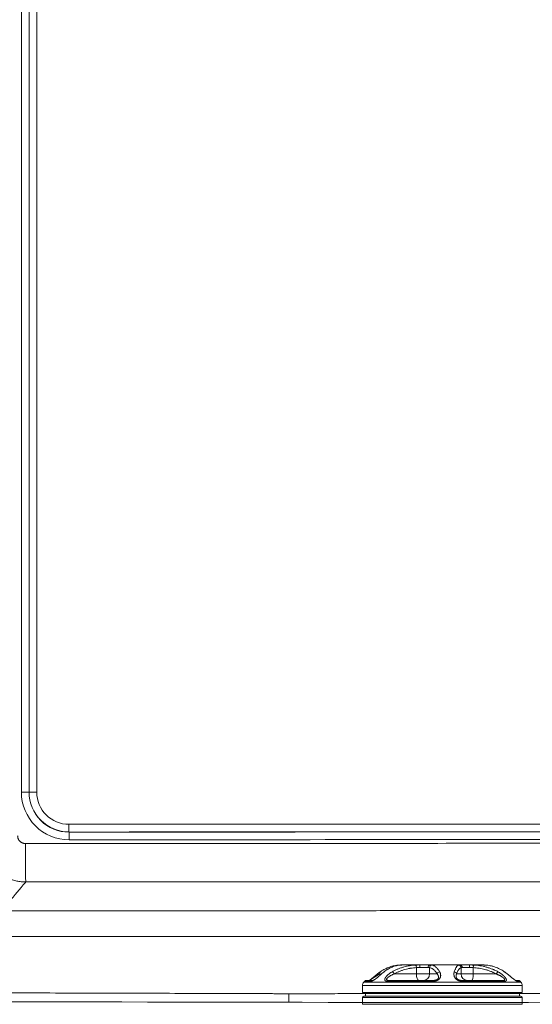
# Model space of a CAD drawing. Header units: millimetres. Extents: x 0 to 594, y 0 to 420.
# Tile 189 of 256: x 293 to 303, y 281 to 300. Entities that reach past the tile are written whole.
import ezdxf

# ---------------------------------------------------------------- set-up
doc = ezdxf.new("R2010")
doc.units = ezdxf.units.MM
doc.layers.add('1', color=7, linetype='Continuous', true_color=0xffffff)

msp = doc.modelspace()

# ---------------------------------------------------------------- linework, layer by layer
at = {"layer": '1', "color": 155, "linetype": 'Continuous', "lineweight": 13}
for p, q in [((292.866, 285.103), (292.866, 344.546)), ((293.014, 344.546), (293.014, 285.103)), ((293.016, 285.103), (293.016, 308.217)), ((293.164, 307.965), (293.164, 285.103)), ((292.866, 285.103), (293.014, 285.103)), ((293.016, 285.103), (293.014, 285.103)), ((293.016, 285.103), (293.164, 285.103)), ((293.791, 284.327), (293.792, 284.325)), ((300.558, 281.563), (300.558, 281.687)), ((300.781, 281.688), (300.624, 281.688)), ((300.813, 281.563), (300.813, 281.687)), ((301.425, 281.563), (301.425, 281.687)), ((301.593, 281.688), (301.448, 281.688)), ((301.66, 281.563), (301.66, 281.687)), ((300.124, 281.563), (300.558, 281.563)), ((300.558, 281.563), (300.813, 281.563)), ((300.813, 281.563), (300.961, 281.563)), ((301.339, 281.563), (301.425, 281.563)), ((301.425, 281.563), (301.66, 281.563)), ((301.66, 281.563), (302.11, 281.563)), ((299.508, 281.338), (302.615, 281.338)), ((299.533, 281.405), (302.59, 281.405)), ((299.676, 281.423), (299.549, 281.423)), ((300.892, 281.423), (299.983, 281.423)), ((302.278, 281.423), (301.44, 281.423)), ((302.519, 281.423), (302.574, 281.423)), ((301.931, 281.205), (299.508, 281.205)), ((299.51, 281.105), (301.93, 281.105)), ((301.93, 281.105), (302.613, 281.105)), ((302.615, 281.205), (301.931, 281.205)), ((299.51, 280.972), (302.613, 280.972))]:
    msp.add_line(p, q, dxfattribs=at)
at = {"layer": '1', "color": 155, "linetype": 'Continuous', "lineweight": 18}
for p, q in [((300.281, 281.738), (300.296, 281.738)), ((300.296, 281.738), (300.624, 281.738)), ((300.624, 281.738), (300.82, 281.738)), ((300.82, 281.738), (301.405, 281.738)), ((301.405, 281.738), (301.586, 281.738)), ((301.586, 281.738), (301.843, 281.738)), ((299.508, 281.338), (299.508, 281.205)), ((299.586, 281.438), (299.709, 281.438)), ((300.009, 281.438), (300.896, 281.438)), ((301.431, 281.438), (302.249, 281.438)), ((302.537, 281.438), (302.496, 281.438)), ((302.615, 281.205), (302.615, 281.338)), ((299.51, 281.105), (299.51, 280.972)), ((299.533, 281.18), (301.917, 281.18)), ((301.916, 281.13), (299.535, 281.13)), ((299.562, 281.18), (299.562, 281.13)), ((302.588, 281.13), (301.916, 281.13)), ((301.917, 281.18), (302.59, 281.18)), ((302.562, 281.13), (302.562, 281.18)), ((302.613, 280.972), (302.613, 281.105))]:
    msp.add_line(p, q, dxfattribs=at)
for centre, radius, start, end in [((299.608, 281.338), 0.1, 138.1897, 180), ((300.279, 280.738), 1, 136.8264, 138.1897), ((299.586, 281.388), 0.05, 90, 136.8264), ((302.537, 281.388), 0.05, 43.1736, 90), ((301.844, 280.738), 1, 41.8103, 43.1736), ((302.515, 281.338), 0.1, 0, 41.8103), ((299.533, 281.205), 0.025, 180, 270), ((299.535, 281.105), 0.025, 90, 180), ((302.588, 281.105), 0.025, 0, 90), ((302.59, 281.205), 0.025, 270, 0)]:
    msp.add_arc(centre, radius, start, end, dxfattribs=at)
at = {"layer": '1', "color": 155, "linetype": 'Continuous', "lineweight": 13}
for centre, major_axis, ratio, start_param, end_param in [((293.793, 285.103), (0, -0.927), 0.999943, 4.712389, 6.283586), ((293.79, 285.103), (0, 0.626), 0.999943, 1.570796, 3.141993), ((293.791, 284.477), (0, 0.15), 0.010673, 1.570792, 3.089228), ((293.792, 284.176), (0, -0.15), 0.010673, 1.570792, 3.089228), ((292.951, 284.103), (0, -0.75), 0.010673, 4.712385, 6.230812), ((300.541, 281.687), (-0.0028, 0.0499), 0.328889, 4.693899, 6.230736), ((300.624, 281.688), (0, 0.05), 0.000002, 4.712389, 6.283185), ((300.82, 281.688), (0, 0.05), 0.787311, 0, 1.570796), ((300.86, 281.687), (0.0081, 0.0493), 0.945118, 0.188137, 1.724975), ((301.376, 281.687), (-0.0137, 0.0481), 0.981002, 4.440595, 5.977432), ((301.405, 281.688), (0, 0.05), 0.866026, 4.712389, 6.283185), ((301.586, 281.688), (0, 0.05), 0.140298, 4.712389, 6.283185), ((301.67, 281.687), (0.0027, 0.0499), 0.193351, 0.044421, 1.581259), ((300.108, 281.563), (0.0245, -0.0436), 0.290754, 1.408388, 2.79842), ((300.599, 281.563), (0, -0.125), 0.329353, 4.712389, 6.283185), ((300.695, 281.563), (0, -0.125), 0.946448, 0, 1.570796), ((301.008, 281.563), (-0.0427, -0.0259), 0.835529, 4.265062, 5.655095), ((301.29, 281.563), (0.0472, -0.0166), 0.867253, 0.384777, 1.774809), ((301.548, 281.563), (0, -0.125), 0.982384, 4.712389, 6.283185), ((301.636, 281.563), (0, -0.125), 0.193624, 0, 1.570796), ((302.12, 281.563), (-0.0238, -0.044), 0.170932, 3.414799, 4.804832), ((299.709, 281.388), (0, 0.05), 0.916512, 0, 0.817276), ((300.009, 281.388), (0, 0.05), 0.713415, 0, 0.817276), ((300.896, 281.388), (0, 0.05), 0.111839, 0, 0.817276), ((301.431, 281.388), (0, 0.05), 0.250152, 5.46591, 6.283185), ((302.249, 281.388), (0, 0.05), 0.804673, 5.46591, 6.283185), ((302.484, 281.388), (0, 0.05), 0.963568, 5.46591, 6.157899), ((298.071, 281.184), (-0.001, -0.5), 0.002878, 1.214775, 1.560231)]:
    msp.add_ellipse(centre, major_axis=major_axis, ratio=ratio, start_param=start_param, end_param=end_param, dxfattribs=at)
at = {"layer": '1', "color": 155, "linetype": 'Continuous', "lineweight": 18}
for centre, major_axis, ratio, start_param, end_param in [((293.792, 285.103), (0, 0.778), 0.999943, 1.570796, 3.141993), ((293.791, 285.103), (0, -0.775), 0.999943, 4.712389, 6.283586), ((299.88, 281.563), (0.0287, -0.0409), 0.576499, 2.937507, 4.327539), ((299.95, 281.563), (0.0314, -0.0389), 0.664597, 2.829352, 3.42661), ((302.243, 281.563), (0.0287, 0.0409), 0.576499, 6.126232, 6.487271)]:
    msp.add_ellipse(centre, major_axis=major_axis, ratio=ratio, start_param=start_param, end_param=end_param, dxfattribs=at)
at = {"layer": '1', "color": 155, "linetype": 'Continuous', "lineweight": 13}
for points in [[(293.79, 284.477), (300.05, 284.48), (306.311, 284.485), (312.571, 284.494)], [(312.573, 284.344), (306.312, 284.335), (300.052, 284.33), (293.791, 284.327)], [(293.792, 284.325), (300.052, 284.328), (306.313, 284.333), (312.573, 284.342)], [(312.575, 284.192), (306.314, 284.183), (300.054, 284.178), (293.793, 284.176)]]:
    msp.add_open_spline(points, degree=3, dxfattribs=at)
for points, knots in [([(292.951, 283.354), (292.921, 283.354), (292.892, 283.355), (292.833, 283.361), (292.805, 283.365), (292.747, 283.377), (292.719, 283.384), (292.684, 283.395), (292.673, 283.398), (292.662, 283.402), (292.655, 283.404), (292.652, 283.405), (292.635, 283.412), (292.621, 283.417), (292.58, 283.434), (292.554, 283.446), (292.502, 283.474), (292.477, 283.489), (292.44, 283.513), (292.428, 283.522), (292.41, 283.535), (292.405, 283.54), (292.393, 283.549), (292.387, 283.553), (292.359, 283.577), (292.337, 283.597), (292.295, 283.638), (292.276, 283.66), (292.238, 283.705), (292.221, 283.728), (292.2, 283.759), (292.196, 283.765), (292.19, 283.775), (292.188, 283.778), (292.184, 283.784), (292.175, 283.8), (292.166, 283.816), (292.145, 283.855), (292.12, 283.908), (292.1, 283.963), (292.087, 284.005), (292.083, 284.019), (292.078, 284.04), (292.076, 284.048), (292.073, 284.062), (292.071, 284.069), (292.064, 284.105), (292.059, 284.135), (292.053, 284.193), (292.052, 284.223), (292.052, 284.252)], [0, 0, 0, 0, 0.0625, 0.0625, 0.125, 0.125, 0.1875, 0.1875, 0.203125, 0.210937, 0.210937, 0.21875, 0.21875, 0.25, 0.25, 0.3125, 0.3125, 0.375, 0.375, 0.40625, 0.40625, 0.421875, 0.421875, 0.4375, 0.4375, 0.5, 0.5, 0.5625, 0.5625, 0.625, 0.625, 0.640625, 0.640625, 0.648437, 0.648437, 0.65625, 0.6875, 0.6875, 0.75, 0.8125, 0.8125, 0.84375, 0.84375, 0.859375, 0.859375, 0.875, 0.875, 0.9375, 0.9375, 1, 1, 1, 1]), ([(292.793, 284.252), (292.793, 284.247), (292.794, 284.238), (292.795, 284.228), (292.797, 284.221), (292.797, 284.218), (292.798, 284.213), (292.799, 284.211), (292.801, 284.204), (292.804, 284.195), (292.809, 284.186), (292.812, 284.179), (292.813, 284.177), (292.815, 284.174), (292.816, 284.173), (292.817, 284.171), (292.82, 284.166), (292.827, 284.157), (292.837, 284.146), (292.844, 284.14), (292.849, 284.136), (292.85, 284.135), (292.852, 284.133), (292.855, 284.131), (292.858, 284.129), (292.864, 284.125), (292.872, 284.12), (292.881, 284.116), (292.888, 284.113), (292.89, 284.112), (292.894, 284.111), (292.895, 284.11), (292.897, 284.11), (292.903, 284.108), (292.914, 284.105), (292.923, 284.104), (292.933, 284.103), (292.938, 284.103), (292.943, 284.103)], [0, 0, 0, 0, 0.0625, 0.125, 0.125, 0.15625, 0.15625, 0.1875, 0.1875, 0.25, 0.3125, 0.3125, 0.34375, 0.34375, 0.359375, 0.359375, 0.375, 0.4375, 0.5, 0.5625, 0.5625, 0.578125, 0.578125, 0.59375, 0.625, 0.625, 0.6875, 0.75, 0.75, 0.78125, 0.78125, 0.796875, 0.796875, 0.8125, 0.875, 0.9375, 0.9375, 1, 1, 1, 1]), ([(292.943, 284.103), (294.656, 284.103), (296.369, 284.104), (299.795, 284.106), (301.508, 284.107), (304.934, 284.11), (306.647, 284.112), (310.073, 284.116), (311.786, 284.118), (313.499, 284.121)], [0, 0, 0, 0, 0.25, 0.25, 0.5, 0.5, 0.75, 0.75, 1, 1, 1, 1]), ([(292.951, 283.354), (292.935, 283.335), (292.919, 283.316), (292.796, 283.171), (292.69, 283.046), (292.548, 282.878), (292.512, 282.836), (292.477, 282.794)], [0, 0, 0, 0, 0.101613, 0.101613, 0.774544, 0.774544, 1, 1, 1, 1]), ([(313.508, 283.372), (311.794, 283.369), (310.081, 283.367), (306.655, 283.363), (304.942, 283.361), (301.516, 283.358), (299.803, 283.357), (296.377, 283.355), (294.664, 283.354), (292.951, 283.354)], [0, 0, 0, 0, 0.25, 0.25, 0.5, 0.5, 0.75, 0.75, 1, 1, 1, 1]), ([(292.477, 282.794), (293.361, 282.794), (294.245, 282.794), (295.571, 282.795), (296.013, 282.795), (296.676, 282.795), (296.897, 282.795), (297.339, 282.795), (297.56, 282.795), (297.891, 282.795), (298.002, 282.795), (298.223, 282.795), (298.333, 282.795), (298.665, 282.795), (298.886, 282.795), (299.328, 282.795), (299.549, 282.795), (299.991, 282.796), (300.211, 282.796), (301.316, 282.796), (302.2, 282.796), (303.968, 282.796), (304.852, 282.797), (306.62, 282.797), (307.504, 282.798), (309.272, 282.799), (310.156, 282.799), (311.482, 282.8), (311.924, 282.8), (312.808, 282.801), (313.25, 282.801), (313.692, 282.802)], [0, 0, 0, 0, 0.125, 0.125, 0.1875, 0.1875, 0.21875, 0.21875, 0.25, 0.25, 0.265625, 0.265625, 0.28125, 0.28125, 0.3125, 0.3125, 0.34375, 0.34375, 0.375, 0.375, 0.5, 0.5, 0.625, 0.625, 0.75, 0.75, 0.875, 0.875, 0.9375, 0.9375, 1, 1, 1, 1]), ([(313.692, 282.302), (313.25, 282.302), (312.808, 282.302), (311.924, 282.301), (311.482, 282.301), (310.157, 282.3), (309.273, 282.3), (307.505, 282.299), (306.621, 282.298), (304.854, 282.297), (303.97, 282.296), (302.202, 282.295), (301.318, 282.294), (300.214, 282.293), (299.993, 282.293), (299.551, 282.293), (299.33, 282.292), (298.888, 282.292), (298.667, 282.292), (298.335, 282.291), (298.225, 282.291), (298.004, 282.291), (297.894, 282.291), (297.562, 282.292), (297.341, 282.292), (296.899, 282.292), (296.678, 282.292), (296.015, 282.293), (295.574, 282.293), (294.69, 282.294), (294.248, 282.294), (293.364, 282.295), (292.922, 282.295), (292.48, 282.295)], [0, 0, 0, 0, 0.0625, 0.0625, 0.125, 0.125, 0.25, 0.25, 0.375, 0.375, 0.5, 0.5, 0.625, 0.625, 0.65625, 0.65625, 0.6875, 0.6875, 0.71875, 0.71875, 0.734375, 0.734375, 0.75, 0.75, 0.78125, 0.78125, 0.8125, 0.8125, 0.875, 0.875, 0.9375, 0.9375, 1, 1, 1, 1]), ([(300.558, 281.687), (300.539, 281.685), (300.52, 281.684), (300.482, 281.68), (300.459, 281.677), (300.435, 281.673), (300.428, 281.672), (300.426, 281.671), (300.421, 281.67), (300.41, 281.668), (300.38, 281.662), (300.352, 281.655), (300.316, 281.645), (300.298, 281.639), (300.262, 281.627), (300.245, 281.62), (300.21, 281.606), (300.192, 281.598), (300.158, 281.582), (300.141, 281.573), (300.124, 281.563)], [0, 0, 0, 0, 0.125, 0.125, 0.25, 0.28125, 0.28125, 0.296875, 0.296875, 0.3125, 0.375, 0.5, 0.5, 0.625, 0.625, 0.75, 0.75, 0.875, 0.875, 1, 1, 1, 1]), ([(300.961, 281.563), (300.955, 281.573), (300.95, 281.582), (300.942, 281.592), (300.941, 281.594), (300.938, 281.597), (300.938, 281.598), (300.936, 281.6), (300.933, 281.605), (300.929, 281.61), (300.92, 281.621), (300.914, 281.628), (300.901, 281.64), (300.895, 281.645), (300.883, 281.655), (300.877, 281.66), (300.864, 281.668), (300.858, 281.671), (300.845, 281.677), (300.839, 281.68), (300.826, 281.684), (300.819, 281.685), (300.813, 281.687)], [0, 0, 0, 0, 0.125, 0.125, 0.15625, 0.15625, 0.171875, 0.171875, 0.1875, 0.25, 0.25, 0.375, 0.375, 0.5, 0.5, 0.625, 0.625, 0.75, 0.75, 0.875, 0.875, 1, 1, 1, 1]), ([(301.425, 281.687), (301.421, 281.685), (301.417, 281.684), (301.41, 281.68), (301.405, 281.677), (301.4, 281.673), (301.399, 281.672), (301.399, 281.671), (301.398, 281.67), (301.395, 281.668), (301.389, 281.662), (301.384, 281.655), (301.377, 281.645), (301.373, 281.639), (301.366, 281.627), (301.363, 281.62), (301.356, 281.606), (301.352, 281.598), (301.346, 281.582), (301.342, 281.573), (301.339, 281.563)], [0, 0, 0, 0, 0.125, 0.125, 0.25, 0.28125, 0.28125, 0.296875, 0.296875, 0.3125, 0.375, 0.5, 0.5, 0.625, 0.625, 0.75, 0.75, 0.875, 0.875, 1, 1, 1, 1]), ([(302.11, 281.563), (302.093, 281.573), (302.075, 281.582), (302.053, 281.592), (302.048, 281.594), (302.041, 281.597), (302.039, 281.598), (302.035, 281.6), (302.023, 281.605), (302.012, 281.61), (301.984, 281.621), (301.966, 281.628), (301.929, 281.64), (301.91, 281.645), (301.872, 281.655), (301.853, 281.66), (301.815, 281.668), (301.796, 281.671), (301.758, 281.677), (301.738, 281.68), (301.699, 281.684), (301.68, 281.685), (301.66, 281.687)], [0, 0, 0, 0, 0.125, 0.125, 0.15625, 0.15625, 0.171875, 0.171875, 0.1875, 0.25, 0.25, 0.375, 0.375, 0.5, 0.5, 0.625, 0.625, 0.75, 0.75, 0.875, 0.875, 1, 1, 1, 1]), ([(291.306, 281.198), (291.87, 281.197), (292.434, 281.195), (293.562, 281.192), (294.126, 281.191), (294.972, 281.188), (295.254, 281.187), (295.817, 281.186), (296.099, 281.185), (296.522, 281.184), (296.734, 281.183), (296.945, 281.182), (297.086, 281.182), (297.157, 281.182), (297.298, 281.181), (297.368, 281.181), (297.509, 281.18), (297.58, 281.18), (297.685, 281.18), (297.72, 281.18), (297.791, 281.179), (297.826, 281.179), (297.897, 281.179), (297.932, 281.179), (298.002, 281.179), (298.038, 281.178), (298.073, 281.178)], [0, 0, 0, 0, 0.25, 0.25, 0.5, 0.5, 0.625, 0.625, 0.75, 0.75, 0.8125, 0.84375, 0.84375, 0.875, 0.875, 0.90625, 0.90625, 0.9375, 0.9375, 0.953125, 0.953125, 0.96875, 0.96875, 0.984375, 0.984375, 1, 1, 1, 1]), ([(298.073, 281.178), (298.113, 281.178), (298.153, 281.178), (298.232, 281.178), (298.272, 281.178), (298.352, 281.179), (298.391, 281.179), (298.471, 281.179), (298.511, 281.179), (298.63, 281.179), (298.71, 281.179), (298.869, 281.179), (298.949, 281.179), (299.108, 281.18), (299.188, 281.18), (299.347, 281.18), (299.434, 281.18), (299.521, 281.18), (299.529, 281.18)], [0, 0, 0, 0, 0.082048, 0.082048, 0.164096, 0.164096, 0.246144, 0.246144, 0.328192, 0.328192, 0.492287, 0.492287, 0.656383, 0.656383, 0.820479, 0.820479, 0.984575, 1, 1, 1, 1]), ([(302.599, 281.181), (303.001, 281.182), (303.404, 281.182), (304.443, 281.182), (305.08, 281.183), (306.669, 281.183), (307.62, 281.184), (308.572, 281.184)], [0, 0, 0, 0, 0.202048, 0.202048, 0.521996, 0.521996, 1, 1, 1, 1])]:
    msp.add_open_spline(points, degree=3, knots=knots, dxfattribs=at)
at = {"layer": '1', "color": 155, "linetype": 'Continuous', "lineweight": 18}
for points, knots in [([(299.856, 281.607), (299.87, 281.617), (299.885, 281.626), (299.914, 281.643), (299.928, 281.652), (299.958, 281.667), (299.973, 281.674), (300.003, 281.687), (300.018, 281.693), (300.049, 281.703), (300.065, 281.708), (300.088, 281.714), (300.098, 281.717), (300.108, 281.719), (300.112, 281.72), (300.114, 281.721), (300.12, 281.722), (300.14, 281.726), (300.164, 281.73), (300.184, 281.733), (300.192, 281.734), (300.196, 281.734), (300.208, 281.735), (300.216, 281.736), (300.224, 281.736)], [0, 0, 0, 0, 0.125, 0.125, 0.25, 0.25, 0.375, 0.375, 0.5, 0.5, 0.625, 0.625, 0.6875, 0.703125, 0.703125, 0.71875, 0.71875, 0.75, 0.875, 0.90625, 0.90625, 0.9375, 0.9375, 1, 1, 1, 1]), ([(300.249, 281.736), (300.235, 281.735), (300.221, 281.734), (300.193, 281.729), (300.179, 281.727), (300.152, 281.72), (300.138, 281.717), (300.111, 281.708), (300.097, 281.704), (300.07, 281.693), (300.057, 281.687), (300.031, 281.674), (300.018, 281.667), (299.998, 281.656), (299.99, 281.651), (299.982, 281.646), (299.979, 281.644), (299.977, 281.642), (299.972, 281.639), (299.956, 281.628), (299.94, 281.617), (299.928, 281.607)], [0, 0, 0, 0, 0.125, 0.125, 0.25, 0.25, 0.375, 0.375, 0.5, 0.5, 0.625, 0.625, 0.75, 0.75, 0.8125, 0.828125, 0.828125, 0.84375, 0.84375, 0.875, 1, 1, 1, 1]), ([(300.089, 281.607), (300.106, 281.617), (300.124, 281.626), (300.16, 281.643), (300.178, 281.652), (300.214, 281.667), (300.232, 281.674), (300.269, 281.687), (300.288, 281.693), (300.326, 281.703), (300.345, 281.708), (300.374, 281.714), (300.386, 281.717), (300.398, 281.719), (300.403, 281.72), (300.405, 281.721), (300.412, 281.722), (300.437, 281.726), (300.466, 281.73), (300.49, 281.733), (300.5, 281.734), (300.505, 281.734), (300.52, 281.735), (300.53, 281.736), (300.539, 281.736)], [0, 0, 0, 0, 0.125, 0.125, 0.25, 0.25, 0.375, 0.375, 0.5, 0.5, 0.625, 0.625, 0.6875, 0.703125, 0.703125, 0.71875, 0.71875, 0.75, 0.875, 0.90625, 0.90625, 0.9375, 0.9375, 1, 1, 1, 1]), ([(300.224, 281.736), (300.23, 281.737), (300.24, 281.737), (300.255, 281.738), (300.264, 281.738), (300.271, 281.738), (300.274, 281.738), (300.277, 281.738), (300.279, 281.738), (300.28, 281.738), (300.281, 281.738)], [0, 0, 0, 0, 0.25, 0.5, 0.75, 0.75, 0.875, 0.9375, 0.9375, 1, 1, 1, 1]), ([(300.296, 281.738), (300.293, 281.738), (300.29, 281.738), (300.286, 281.738), (300.286, 281.738), (300.285, 281.738), (300.284, 281.738), (300.28, 281.738), (300.278, 281.738), (300.272, 281.738), (300.263, 281.737), (300.254, 281.737), (300.249, 281.736)], [0, 0, 0, 0, 0.25, 0.25, 0.28125, 0.28125, 0.3125, 0.375, 0.5, 0.5, 0.75, 1, 1, 1, 1]), ([(300.539, 281.736), (300.546, 281.737), (300.56, 281.737), (300.581, 281.738), (300.595, 281.738), (300.606, 281.738), (300.611, 281.738), (300.616, 281.738), (300.62, 281.738), (300.622, 281.738), (300.624, 281.738)], [0, 0, 0, 0, 0.25, 0.5, 0.75, 0.75, 0.875, 0.9375, 0.9375, 1, 1, 1, 1]), ([(300.624, 281.688), (300.622, 281.688), (300.621, 281.688), (300.618, 281.688), (300.614, 281.688), (300.61, 281.688), (300.601, 281.688), (300.59, 281.688), (300.574, 281.687), (300.563, 281.687), (300.558, 281.687)], [0, 0, 0, 0, 0.0625, 0.0625, 0.125, 0.25, 0.25, 0.5, 0.75, 1, 1, 1, 1]), ([(300.813, 281.687), (300.811, 281.687), (300.807, 281.687), (300.802, 281.688), (300.798, 281.688), (300.796, 281.688), (300.794, 281.688), (300.793, 281.688), (300.792, 281.688), (300.792, 281.688), (300.788, 281.688), (300.785, 281.688), (300.781, 281.688)], [0, 0, 0, 0, 0.25, 0.5, 0.5, 0.625, 0.6875, 0.6875, 0.71875, 0.71875, 0.75, 1, 1, 1, 1]), ([(300.82, 281.738), (300.825, 281.738), (300.829, 281.738), (300.833, 281.738), (300.834, 281.738), (300.834, 281.738), (300.835, 281.738), (300.836, 281.738), (300.839, 281.738), (300.842, 281.738), (300.846, 281.738), (300.852, 281.737), (300.857, 281.737), (300.86, 281.736)], [0, 0, 0, 0, 0.25, 0.25, 0.28125, 0.28125, 0.3125, 0.3125, 0.375, 0.5, 0.5, 0.75, 1, 1, 1, 1]), ([(300.86, 281.736), (300.866, 281.735), (300.872, 281.734), (300.885, 281.729), (300.891, 281.727), (300.904, 281.72), (300.91, 281.717), (300.922, 281.708), (300.929, 281.704), (300.941, 281.693), (300.947, 281.687), (300.96, 281.674), (300.966, 281.667), (300.975, 281.656), (300.978, 281.651), (300.982, 281.646), (300.984, 281.644), (300.985, 281.642), (300.987, 281.639), (300.994, 281.628), (301.002, 281.617), (301.007, 281.607)], [0, 0, 0, 0, 0.125, 0.125, 0.25, 0.25, 0.375, 0.375, 0.5, 0.5, 0.625, 0.625, 0.75, 0.75, 0.8125, 0.828125, 0.828125, 0.84375, 0.84375, 0.875, 1, 1, 1, 1]), ([(301.294, 281.607), (301.298, 281.617), (301.301, 281.626), (301.308, 281.643), (301.311, 281.652), (301.318, 281.667), (301.321, 281.674), (301.328, 281.687), (301.331, 281.693), (301.338, 281.703), (301.342, 281.708), (301.347, 281.714), (301.349, 281.717), (301.351, 281.719), (301.352, 281.72), (301.353, 281.721), (301.354, 281.722), (301.358, 281.726), (301.364, 281.73), (301.368, 281.733), (301.37, 281.734), (301.371, 281.734), (301.373, 281.735), (301.375, 281.736), (301.377, 281.736)], [0, 0, 0, 0, 0.125, 0.125, 0.25, 0.25, 0.375, 0.375, 0.5, 0.5, 0.625, 0.625, 0.6875, 0.703125, 0.703125, 0.71875, 0.71875, 0.75, 0.875, 0.90625, 0.90625, 0.9375, 0.9375, 1, 1, 1, 1]), ([(301.377, 281.736), (301.378, 281.737), (301.381, 281.737), (301.387, 281.738), (301.392, 281.738), (301.397, 281.738), (301.399, 281.738), (301.401, 281.738), (301.403, 281.738), (301.404, 281.738), (301.405, 281.738)], [0, 0, 0, 0, 0.25, 0.5, 0.75, 0.75, 0.875, 0.9375, 0.9375, 1, 1, 1, 1]), ([(301.448, 281.688), (301.447, 281.688), (301.447, 281.688), (301.445, 281.688), (301.443, 281.688), (301.441, 281.688), (301.438, 281.688), (301.433, 281.688), (301.428, 281.687), (301.426, 281.687), (301.425, 281.687)], [0, 0, 0, 0, 0.0625, 0.0625, 0.125, 0.25, 0.25, 0.5, 0.75, 1, 1, 1, 1]), ([(301.586, 281.738), (301.593, 281.738), (301.6, 281.738), (301.608, 281.738), (301.609, 281.738), (301.611, 281.738), (301.614, 281.738), (301.62, 281.738), (301.626, 281.738), (301.636, 281.738), (301.651, 281.737), (301.665, 281.737), (301.672, 281.736)], [0, 0, 0, 0, 0.25, 0.25, 0.28125, 0.28125, 0.3125, 0.375, 0.5, 0.5, 0.75, 1, 1, 1, 1]), ([(301.66, 281.687), (301.654, 281.687), (301.643, 281.687), (301.632, 281.688), (301.624, 281.688), (301.62, 281.688), (301.615, 281.688), (301.613, 281.688), (301.613, 281.688), (301.611, 281.688), (301.605, 281.688), (301.599, 281.688), (301.593, 281.688)], [0, 0, 0, 0, 0.25, 0.5, 0.5, 0.625, 0.6875, 0.6875, 0.71875, 0.71875, 0.75, 1, 1, 1, 1]), ([(301.672, 281.736), (301.692, 281.735), (301.713, 281.734), (301.753, 281.729), (301.774, 281.727), (301.814, 281.72), (301.834, 281.717), (301.873, 281.708), (301.893, 281.704), (301.932, 281.693), (301.952, 281.687), (301.99, 281.674), (302.01, 281.667), (302.038, 281.656), (302.05, 281.651), (302.062, 281.646), (302.067, 281.644), (302.069, 281.642), (302.076, 281.639), (302.1, 281.628), (302.123, 281.617), (302.141, 281.607)], [0, 0, 0, 0, 0.125, 0.125, 0.25, 0.25, 0.375, 0.375, 0.5, 0.5, 0.625, 0.625, 0.75, 0.75, 0.8125, 0.828125, 0.828125, 0.84375, 0.84375, 0.875, 1, 1, 1, 1]), ([(301.899, 281.736), (301.893, 281.737), (301.883, 281.737), (301.868, 281.738), (301.859, 281.738), (301.852, 281.738), (301.849, 281.738), (301.846, 281.738), (301.844, 281.738), (301.843, 281.738), (301.843, 281.738)], [0, 0, 0, 0, 0.25, 0.5, 0.75, 0.75, 0.875, 0.9375, 0.9375, 1, 1, 1, 1]), ([(302.267, 281.607), (302.253, 281.617), (302.238, 281.626), (302.209, 281.643), (302.195, 281.652), (302.165, 281.667), (302.15, 281.674), (302.12, 281.687), (302.105, 281.693), (302.074, 281.703), (302.058, 281.708), (302.035, 281.714), (302.025, 281.717), (302.015, 281.719), (302.011, 281.72), (302.009, 281.721), (302.003, 281.722), (301.983, 281.726), (301.959, 281.73), (301.939, 281.733), (301.931, 281.734), (301.927, 281.734), (301.915, 281.735), (301.907, 281.736), (301.899, 281.736)], [0, 0, 0, 0, 0.125, 0.125, 0.25, 0.25, 0.375, 0.375, 0.5, 0.5, 0.625, 0.625, 0.6875, 0.703125, 0.703125, 0.71875, 0.71875, 0.75, 0.875, 0.90625, 0.90625, 0.9375, 0.9375, 1, 1, 1, 1]), ([(299.847, 281.563), (299.843, 281.561), (299.834, 281.557), (299.825, 281.552), (299.816, 281.547), (299.811, 281.545), (299.802, 281.54), (299.798, 281.537), (299.789, 281.532), (299.784, 281.529), (299.775, 281.523), (299.77, 281.52), (299.764, 281.517), (299.763, 281.516), (299.76, 281.514), (299.757, 281.512), (299.75, 281.508), (299.743, 281.503), (299.736, 281.499), (299.731, 281.495), (299.727, 281.493), (299.726, 281.492), (299.724, 281.491), (299.723, 281.49), (299.722, 281.489), (299.719, 281.487), (299.715, 281.485), (299.71, 281.482), (299.708, 281.48), (299.703, 281.477), (299.7, 281.475), (299.696, 281.472), (299.694, 281.471), (299.692, 281.47), (299.691, 281.469), (299.69, 281.468), (299.69, 281.468), (299.687, 281.466), (299.685, 281.465), (299.68, 281.461), (299.677, 281.46), (299.674, 281.457), (299.672, 281.456), (299.67, 281.455), (299.669, 281.454), (299.668, 281.454), (299.668, 281.454), (299.665, 281.452), (299.661, 281.449), (299.657, 281.447), (299.655, 281.446), (299.654, 281.445), (299.654, 281.445), (299.653, 281.445), (299.653, 281.445), (299.653, 281.444), (299.652, 281.444), (299.651, 281.443), (299.651, 281.443), (299.651, 281.443), (299.649, 281.442), (299.648, 281.442), (299.645, 281.44), (299.644, 281.44), (299.643, 281.439), (299.642, 281.439), (299.642, 281.439), (299.641, 281.439), (299.641, 281.439), (299.64, 281.438), (299.64, 281.438), (299.64, 281.438)], [0, 0, 0, 0, 0.0625, 0.125, 0.125, 0.1875, 0.1875, 0.25, 0.25, 0.3125, 0.3125, 0.375, 0.375, 0.390625, 0.390625, 0.40625, 0.4375, 0.46875, 0.5, 0.53125, 0.53125, 0.546875, 0.546875, 0.554687, 0.554687, 0.5625, 0.59375, 0.59375, 0.625, 0.625, 0.65625, 0.65625, 0.671875, 0.679687, 0.683594, 0.683594, 0.6875, 0.6875, 0.71875, 0.71875, 0.75, 0.75, 0.765625, 0.773437, 0.777344, 0.777344, 0.78125, 0.78125, 0.8125, 0.84375, 0.84375, 0.851562, 0.855469, 0.855469, 0.859375, 0.859375, 0.867187, 0.871094, 0.871094, 0.875, 0.875, 0.90625, 0.90625, 0.9375, 0.9375, 0.953125, 0.960937, 0.960937, 0.96875, 0.96875, 1, 1, 1, 1]), ([(299.642, 281.44), (299.642, 281.44), (299.643, 281.44), (299.644, 281.441), (299.646, 281.443), (299.648, 281.444), (299.65, 281.445), (299.65, 281.445), (299.654, 281.448), (299.657, 281.45), (299.662, 281.454), (299.665, 281.456), (299.671, 281.46), (299.674, 281.463), (299.678, 281.466), (299.678, 281.466), (299.68, 281.467), (299.681, 281.468), (299.683, 281.47), (299.684, 281.471), (299.689, 281.475), (299.692, 281.477), (299.698, 281.482), (299.704, 281.487), (299.71, 281.492), (299.715, 281.495), (299.716, 281.497), (299.718, 281.498), (299.719, 281.499), (299.721, 281.5), (299.724, 281.503), (299.731, 281.509), (299.74, 281.516), (299.749, 281.524), (299.755, 281.528), (299.759, 281.532), (299.761, 281.534), (299.763, 281.536), (299.765, 281.537), (299.766, 281.537), (299.769, 281.54), (299.772, 281.543), (299.781, 281.55), (299.786, 281.554), (299.797, 281.563), (299.803, 281.567), (299.814, 281.576), (299.819, 281.58), (299.83, 281.588), (299.835, 281.592), (299.846, 281.599), (299.851, 281.603), (299.856, 281.607)], [0, 0, 0, 0, 0.006399, 0.006399, 0.026271, 0.036207, 0.036207, 0.046143, 0.046143, 0.085887, 0.085887, 0.125631, 0.125631, 0.165375, 0.165375, 0.175311, 0.175311, 0.185247, 0.185247, 0.205119, 0.205119, 0.244863, 0.244863, 0.284607, 0.324351, 0.324351, 0.344223, 0.344223, 0.354159, 0.354159, 0.364095, 0.403839, 0.443583, 0.483327, 0.523071, 0.523071, 0.542943, 0.552879, 0.552879, 0.562815, 0.562815, 0.60256, 0.60256, 0.682048, 0.682048, 0.761536, 0.761536, 0.841024, 0.841024, 0.920512, 0.920512, 1, 1, 1, 1]), ([(299.928, 281.607), (299.923, 281.603), (299.919, 281.599), (299.909, 281.592), (299.905, 281.588), (299.895, 281.58), (299.89, 281.575), (299.88, 281.567), (299.875, 281.563), (299.865, 281.554), (299.86, 281.549), (299.852, 281.542), (299.847, 281.538), (299.839, 281.531), (299.834, 281.526), (299.83, 281.523), (299.829, 281.522), (299.828, 281.521), (299.826, 281.519), (299.821, 281.515), (299.814, 281.509), (299.805, 281.502), (299.799, 281.497), (299.793, 281.492), (299.79, 281.489), (299.786, 281.485), (299.784, 281.484), (299.782, 281.482), (299.781, 281.482), (299.78, 281.48), (299.776, 281.477), (299.772, 281.474), (299.766, 281.47), (299.763, 281.467), (299.758, 281.464), (299.756, 281.462), (299.754, 281.46), (299.752, 281.459), (299.751, 281.459), (299.747, 281.456), (299.741, 281.452), (299.735, 281.448), (299.729, 281.444), (299.726, 281.442), (299.723, 281.44), (299.722, 281.44), (299.721, 281.439), (299.718, 281.437), (299.716, 281.436), (299.712, 281.434), (299.707, 281.431), (299.702, 281.429), (299.698, 281.428), (299.697, 281.427), (299.696, 281.427), (299.695, 281.427), (299.695, 281.426), (299.694, 281.426), (299.691, 281.425), (299.688, 281.424), (299.684, 281.424), (299.68, 281.423), (299.677, 281.423), (299.676, 281.423)], [0, 0, 0, 0, 0.0625, 0.0625, 0.125, 0.125, 0.1875, 0.1875, 0.25, 0.25, 0.3125, 0.3125, 0.34375, 0.375, 0.40625, 0.40625, 0.414062, 0.414062, 0.421875, 0.4375, 0.46875, 0.5, 0.53125, 0.53125, 0.5625, 0.5625, 0.578125, 0.578125, 0.585938, 0.585938, 0.59375, 0.625, 0.625, 0.65625, 0.65625, 0.671875, 0.679688, 0.679688, 0.6875, 0.6875, 0.71875, 0.75, 0.75, 0.78125, 0.78125, 0.789063, 0.789063, 0.796875, 0.8125, 0.8125, 0.84375, 0.875, 0.875, 0.890625, 0.890625, 0.894531, 0.894531, 0.898438, 0.90625, 0.9375, 0.9375, 0.96875, 1, 1, 1, 1]), ([(299.983, 281.423), (299.98, 281.423), (299.977, 281.423), (299.974, 281.423), (299.973, 281.423), (299.972, 281.423), (299.971, 281.423), (299.97, 281.424), (299.968, 281.424), (299.965, 281.424), (299.963, 281.425), (299.959, 281.426), (299.957, 281.427), (299.954, 281.429), (299.954, 281.429), (299.953, 281.429), (299.953, 281.43), (299.952, 281.43), (299.951, 281.43), (299.949, 281.432), (299.946, 281.436), (299.944, 281.439), (299.942, 281.441), (299.942, 281.443), (299.941, 281.444), (299.941, 281.445), (299.941, 281.445), (299.941, 281.448), (299.94, 281.45), (299.94, 281.454), (299.94, 281.458), (299.941, 281.463), (299.942, 281.466), (299.942, 281.466), (299.942, 281.467), (299.943, 281.468), (299.943, 281.47), (299.943, 281.471), (299.945, 281.475), (299.946, 281.477), (299.948, 281.482), (299.949, 281.484), (299.952, 281.489), (299.954, 281.492), (299.956, 281.495), (299.957, 281.497), (299.958, 281.498), (299.958, 281.499), (299.959, 281.5), (299.962, 281.503), (299.964, 281.507), (299.968, 281.511), (299.972, 281.516), (299.979, 281.524), (299.983, 281.528), (299.987, 281.532), (299.989, 281.534), (299.99, 281.536), (299.992, 281.537), (299.992, 281.537), (299.995, 281.54), (299.998, 281.543), (300.006, 281.55), (300.011, 281.554), (300.022, 281.563), (300.028, 281.567), (300.039, 281.576), (300.045, 281.58), (300.057, 281.588), (300.064, 281.592), (300.076, 281.599), (300.083, 281.603), (300.089, 281.607)], [0, 0, 0, 0, 0.03125, 0.03125, 0.039063, 0.039063, 0.046875, 0.046875, 0.0625, 0.0625, 0.09375, 0.09375, 0.125, 0.125, 0.132813, 0.136719, 0.136719, 0.140625, 0.140625, 0.15625, 0.1875, 0.21875, 0.21875, 0.234375, 0.242188, 0.242188, 0.25, 0.25, 0.28125, 0.28125, 0.3125, 0.34375, 0.34375, 0.351563, 0.351563, 0.359375, 0.359375, 0.375, 0.375, 0.40625, 0.40625, 0.4375, 0.4375, 0.46875, 0.46875, 0.484375, 0.484375, 0.492188, 0.492188, 0.5, 0.53125, 0.53125, 0.5625, 0.59375, 0.625, 0.625, 0.640625, 0.648437, 0.648437, 0.65625, 0.65625, 0.6875, 0.6875, 0.75, 0.75, 0.8125, 0.8125, 0.875, 0.875, 0.9375, 0.9375, 1, 1, 1, 1]), ([(300.124, 281.563), (300.119, 281.561), (300.108, 281.557), (300.097, 281.552), (300.087, 281.547), (300.082, 281.545), (300.071, 281.54), (300.066, 281.537), (300.056, 281.532), (300.051, 281.529), (300.042, 281.523), (300.037, 281.52), (300.031, 281.517), (300.03, 281.516), (300.028, 281.514), (300.024, 281.512), (300.019, 281.508), (300.012, 281.503), (300.008, 281.5), (300.004, 281.497), (300.002, 281.495), (300, 281.493), (299.999, 281.492), (299.997, 281.491), (299.997, 281.49), (299.996, 281.489), (299.994, 281.487), (299.992, 281.485), (299.989, 281.482), (299.987, 281.48), (299.984, 281.477), (299.983, 281.475), (299.981, 281.472), (299.98, 281.471), (299.98, 281.47), (299.979, 281.469), (299.979, 281.468), (299.979, 281.468), (299.978, 281.466), (299.977, 281.465), (299.976, 281.461), (299.976, 281.46), (299.975, 281.457), (299.975, 281.456), (299.976, 281.455), (299.976, 281.454), (299.976, 281.454), (299.976, 281.454), (299.976, 281.452), (299.977, 281.449), (299.979, 281.447), (299.98, 281.446), (299.981, 281.445), (299.981, 281.445), (299.981, 281.445), (299.981, 281.445), (299.982, 281.444), (299.982, 281.444), (299.983, 281.443), (299.983, 281.443), (299.984, 281.443), (299.985, 281.442), (299.987, 281.442), (299.991, 281.44), (299.993, 281.44), (299.996, 281.439), (299.997, 281.439), (299.999, 281.439), (300, 281.439), (300.001, 281.439), (300.004, 281.438), (300.006, 281.438), (300.009, 281.438)], [0, 0, 0, 0, 0.0625, 0.125, 0.125, 0.1875, 0.1875, 0.25, 0.25, 0.3125, 0.3125, 0.375, 0.375, 0.390625, 0.390625, 0.40625, 0.4375, 0.46875, 0.5, 0.5, 0.53125, 0.53125, 0.546875, 0.546875, 0.554688, 0.554688, 0.5625, 0.59375, 0.59375, 0.625, 0.625, 0.65625, 0.65625, 0.671875, 0.679688, 0.683594, 0.683594, 0.6875, 0.6875, 0.71875, 0.71875, 0.75, 0.75, 0.765625, 0.773438, 0.777344, 0.777344, 0.78125, 0.78125, 0.8125, 0.84375, 0.84375, 0.851563, 0.855469, 0.855469, 0.859375, 0.859375, 0.867188, 0.871094, 0.871094, 0.875, 0.875, 0.90625, 0.90625, 0.9375, 0.9375, 0.953125, 0.960938, 0.960938, 0.96875, 0.96875, 1, 1, 1, 1]), ([(301.007, 281.607), (301.01, 281.603), (301.012, 281.599), (301.015, 281.592), (301.017, 281.588), (301.02, 281.58), (301.022, 281.575), (301.024, 281.567), (301.025, 281.563), (301.027, 281.554), (301.028, 281.549), (301.028, 281.542), (301.029, 281.538), (301.029, 281.531), (301.028, 281.526), (301.028, 281.523), (301.028, 281.522), (301.028, 281.521), (301.028, 281.519), (301.027, 281.515), (301.026, 281.509), (301.024, 281.502), (301.022, 281.497), (301.02, 281.492), (301.018, 281.489), (301.017, 281.485), (301.016, 281.484), (301.015, 281.482), (301.014, 281.482), (301.014, 281.48), (301.012, 281.477), (301.01, 281.474), (301.006, 281.47), (301.004, 281.467), (301.001, 281.464), (300.999, 281.462), (300.998, 281.46), (300.997, 281.459), (300.996, 281.459), (300.993, 281.456), (300.988, 281.452), (300.982, 281.448), (300.976, 281.444), (300.973, 281.442), (300.969, 281.44), (300.969, 281.44), (300.967, 281.439), (300.964, 281.437), (300.962, 281.436), (300.957, 281.434), (300.95, 281.431), (300.943, 281.429), (300.937, 281.428), (300.935, 281.427), (300.933, 281.427), (300.932, 281.427), (300.931, 281.426), (300.93, 281.426), (300.924, 281.425), (300.92, 281.424), (300.912, 281.424), (300.904, 281.423), (300.896, 281.423), (300.892, 281.423)], [0, 0, 0, 0, 0.0625, 0.0625, 0.125, 0.125, 0.1875, 0.1875, 0.25, 0.25, 0.3125, 0.3125, 0.34375, 0.375, 0.40625, 0.40625, 0.414063, 0.414063, 0.421875, 0.4375, 0.46875, 0.5, 0.53125, 0.53125, 0.5625, 0.5625, 0.578125, 0.578125, 0.585938, 0.585938, 0.59375, 0.625, 0.625, 0.65625, 0.65625, 0.671875, 0.679688, 0.679688, 0.6875, 0.6875, 0.71875, 0.75, 0.75, 0.78125, 0.78125, 0.789063, 0.789063, 0.796875, 0.8125, 0.8125, 0.84375, 0.875, 0.875, 0.890625, 0.890625, 0.894531, 0.894531, 0.898438, 0.90625, 0.9375, 0.9375, 0.96875, 1, 1, 1, 1]), ([(300.896, 281.438), (300.9, 281.438), (300.903, 281.438), (300.909, 281.439), (300.912, 281.439), (300.918, 281.44), (300.921, 281.44), (300.924, 281.441), (300.925, 281.441), (300.925, 281.441), (300.926, 281.441), (300.927, 281.442), (300.929, 281.442), (300.932, 281.443), (300.936, 281.444), (300.939, 281.445), (300.943, 281.446), (300.945, 281.447), (300.947, 281.448), (300.947, 281.448), (300.949, 281.449), (300.95, 281.449), (300.951, 281.45), (300.951, 281.45), (300.952, 281.45), (300.953, 281.451), (300.954, 281.452), (300.956, 281.453), (300.96, 281.455), (300.962, 281.456), (300.965, 281.459), (300.966, 281.46), (300.967, 281.461), (300.968, 281.461), (300.969, 281.462), (300.969, 281.462), (300.97, 281.463), (300.97, 281.464), (300.971, 281.465), (300.972, 281.466), (300.973, 281.467), (300.975, 281.47), (300.977, 281.471), (300.979, 281.475), (300.98, 281.477), (300.981, 281.479), (300.981, 281.479), (300.982, 281.48), (300.982, 281.481), (300.983, 281.483), (300.984, 281.485), (300.984, 281.487), (300.985, 281.49), (300.985, 281.492), (300.986, 281.495), (300.986, 281.499), (300.987, 281.502), (300.987, 281.504), (300.987, 281.505), (300.987, 281.506), (300.987, 281.507), (300.986, 281.509), (300.986, 281.513), (300.986, 281.516), (300.985, 281.52), (300.984, 281.523), (300.982, 281.529), (300.981, 281.531), (300.979, 281.537), (300.977, 281.539), (300.975, 281.543), (300.975, 281.545), (300.973, 281.547), (300.972, 281.548), (300.97, 281.552), (300.968, 281.554), (300.965, 281.559), (300.963, 281.561), (300.961, 281.563)], [0, 0, 0, 0, 0.03125, 0.03125, 0.0625, 0.0625, 0.09375, 0.09375, 0.097656, 0.097656, 0.101563, 0.101563, 0.109375, 0.125, 0.125, 0.15625, 0.15625, 0.171875, 0.171875, 0.179688, 0.179688, 0.1875, 0.191406, 0.191406, 0.195313, 0.195313, 0.203125, 0.21875, 0.21875, 0.25, 0.25, 0.265625, 0.265625, 0.273438, 0.273438, 0.28125, 0.28125, 0.289063, 0.289063, 0.296875, 0.3125, 0.3125, 0.34375, 0.34375, 0.375, 0.375, 0.382813, 0.382813, 0.390625, 0.40625, 0.40625, 0.4375, 0.4375, 0.46875, 0.46875, 0.5, 0.53125, 0.53125, 0.546875, 0.546875, 0.554688, 0.5625, 0.59375, 0.625, 0.625, 0.6875, 0.6875, 0.75, 0.75, 0.8125, 0.8125, 0.84375, 0.84375, 0.875, 0.875, 0.9375, 0.9375, 1, 1, 1, 1]), ([(301.44, 281.423), (301.436, 281.423), (301.432, 281.423), (301.427, 281.423), (301.426, 281.423), (301.424, 281.423), (301.423, 281.423), (301.421, 281.424), (301.415, 281.424), (301.405, 281.426), (301.397, 281.427), (301.393, 281.429), (301.391, 281.429), (301.39, 281.429), (301.389, 281.43), (301.387, 281.43), (301.38, 281.432), (301.371, 281.436), (301.365, 281.439), (301.36, 281.441), (301.357, 281.443), (301.355, 281.444), (301.353, 281.445), (301.352, 281.445), (301.348, 281.448), (301.345, 281.45), (301.339, 281.454), (301.337, 281.456), (301.331, 281.46), (301.329, 281.463), (301.326, 281.466), (301.325, 281.466), (301.324, 281.467), (301.323, 281.468), (301.322, 281.47), (301.321, 281.471), (301.317, 281.475), (301.315, 281.477), (301.312, 281.482), (301.31, 281.484), (301.307, 281.489), (301.305, 281.492), (301.303, 281.495), (301.302, 281.497), (301.301, 281.498), (301.301, 281.499), (301.3, 281.5), (301.299, 281.503), (301.296, 281.509), (301.293, 281.516), (301.291, 281.524), (301.29, 281.528), (301.289, 281.532), (301.289, 281.534), (301.289, 281.536), (301.288, 281.537), (301.288, 281.537), (301.288, 281.54), (301.288, 281.543), (301.287, 281.55), (301.287, 281.554), (301.286, 281.563), (301.287, 281.567), (301.287, 281.576), (301.288, 281.58), (301.289, 281.588), (301.29, 281.592), (301.292, 281.599), (301.293, 281.603), (301.294, 281.607)], [0, 0, 0, 0, 0.03125, 0.03125, 0.039062, 0.039062, 0.046875, 0.046875, 0.0625, 0.09375, 0.125, 0.125, 0.132812, 0.136719, 0.136719, 0.140625, 0.15625, 0.1875, 0.21875, 0.21875, 0.234375, 0.242187, 0.242187, 0.25, 0.25, 0.28125, 0.28125, 0.3125, 0.3125, 0.34375, 0.34375, 0.351562, 0.351562, 0.359375, 0.359375, 0.375, 0.375, 0.40625, 0.40625, 0.4375, 0.4375, 0.46875, 0.46875, 0.484375, 0.484375, 0.492187, 0.492187, 0.5, 0.53125, 0.5625, 0.59375, 0.625, 0.625, 0.640625, 0.648437, 0.648437, 0.65625, 0.65625, 0.6875, 0.6875, 0.75, 0.75, 0.8125, 0.8125, 0.875, 0.875, 0.9375, 0.9375, 1, 1, 1, 1]), ([(301.339, 281.563), (301.338, 281.561), (301.336, 281.557), (301.334, 281.552), (301.332, 281.547), (301.332, 281.545), (301.331, 281.54), (301.33, 281.537), (301.329, 281.532), (301.329, 281.529), (301.329, 281.523), (301.329, 281.52), (301.329, 281.517), (301.329, 281.516), (301.329, 281.514), (301.329, 281.512), (301.33, 281.508), (301.331, 281.503), (301.332, 281.5), (301.333, 281.497), (301.333, 281.495), (301.334, 281.493), (301.335, 281.492), (301.335, 281.491), (301.335, 281.49), (301.336, 281.489), (301.337, 281.487), (301.338, 281.485), (301.34, 281.482), (301.341, 281.48), (301.343, 281.477), (301.345, 281.475), (301.347, 281.472), (301.348, 281.471), (301.349, 281.47), (301.35, 281.469), (301.35, 281.468), (301.35, 281.468), (301.352, 281.466), (301.354, 281.465), (301.358, 281.461), (301.36, 281.46), (301.363, 281.457), (301.365, 281.456), (301.367, 281.455), (301.368, 281.454), (301.369, 281.454), (301.369, 281.454), (301.372, 281.452), (301.377, 281.449), (301.383, 281.447), (301.387, 281.446), (301.388, 281.445), (301.389, 281.445), (301.389, 281.445), (301.39, 281.445), (301.391, 281.444), (301.392, 281.444), (301.393, 281.443), (301.394, 281.443), (301.394, 281.443), (301.398, 281.442), (301.401, 281.442), (301.407, 281.44), (301.41, 281.44), (301.414, 281.439), (301.417, 281.439), (301.419, 281.439), (301.42, 281.439), (301.421, 281.439), (301.425, 281.438), (301.428, 281.438), (301.431, 281.438)], [0, 0, 0, 0, 0.0625, 0.125, 0.125, 0.1875, 0.1875, 0.25, 0.25, 0.3125, 0.3125, 0.375, 0.375, 0.390625, 0.390625, 0.40625, 0.4375, 0.46875, 0.5, 0.5, 0.53125, 0.53125, 0.546875, 0.546875, 0.554687, 0.554687, 0.5625, 0.59375, 0.59375, 0.625, 0.625, 0.65625, 0.65625, 0.671875, 0.679687, 0.683594, 0.683594, 0.6875, 0.6875, 0.71875, 0.71875, 0.75, 0.75, 0.765625, 0.773437, 0.777344, 0.777344, 0.78125, 0.78125, 0.8125, 0.84375, 0.84375, 0.851562, 0.855469, 0.855469, 0.859375, 0.859375, 0.867187, 0.871094, 0.871094, 0.875, 0.875, 0.90625, 0.90625, 0.9375, 0.9375, 0.953125, 0.960937, 0.960937, 0.96875, 0.96875, 1, 1, 1, 1]), ([(302.249, 281.438), (302.251, 281.438), (302.253, 281.438), (302.257, 281.439), (302.259, 281.439), (302.263, 281.44), (302.264, 281.44), (302.266, 281.441), (302.266, 281.441), (302.267, 281.441), (302.267, 281.441), (302.267, 281.442), (302.268, 281.442), (302.269, 281.443), (302.271, 281.444), (302.272, 281.445), (302.273, 281.446), (302.273, 281.447), (302.274, 281.448), (302.274, 281.448), (302.274, 281.449), (302.274, 281.449), (302.274, 281.45), (302.274, 281.45), (302.274, 281.45), (302.274, 281.451), (302.275, 281.452), (302.275, 281.453), (302.274, 281.455), (302.274, 281.456), (302.273, 281.459), (302.273, 281.46), (302.272, 281.461), (302.272, 281.461), (302.272, 281.462), (302.272, 281.462), (302.271, 281.463), (302.271, 281.464), (302.27, 281.465), (302.27, 281.466), (302.269, 281.467), (302.267, 281.47), (302.266, 281.471), (302.263, 281.475), (302.261, 281.477), (302.259, 281.479), (302.259, 281.479), (302.258, 281.48), (302.256, 281.481), (302.255, 281.483), (302.252, 281.485), (302.25, 281.487), (302.246, 281.49), (302.244, 281.492), (302.24, 281.495), (302.236, 281.499), (302.231, 281.502), (302.228, 281.504), (302.227, 281.505), (302.225, 281.506), (302.224, 281.507), (302.22, 281.509), (302.215, 281.513), (302.21, 281.516), (302.202, 281.52), (302.197, 281.523), (302.187, 281.529), (302.182, 281.531), (302.171, 281.537), (302.166, 281.539), (302.158, 281.543), (302.155, 281.545), (302.15, 281.547), (302.147, 281.548), (302.138, 281.552), (302.127, 281.557), (302.116, 281.561), (302.11, 281.563)], [0, 0, 0, 0, 0.03125, 0.03125, 0.0625, 0.0625, 0.09375, 0.09375, 0.097656, 0.097656, 0.101562, 0.101562, 0.109375, 0.125, 0.125, 0.15625, 0.15625, 0.171875, 0.171875, 0.179687, 0.179687, 0.1875, 0.191406, 0.191406, 0.195312, 0.195312, 0.203125, 0.21875, 0.21875, 0.25, 0.25, 0.265625, 0.265625, 0.273437, 0.273437, 0.28125, 0.28125, 0.289062, 0.289062, 0.296875, 0.3125, 0.3125, 0.34375, 0.34375, 0.375, 0.375, 0.382812, 0.382812, 0.390625, 0.40625, 0.40625, 0.4375, 0.4375, 0.46875, 0.46875, 0.5, 0.53125, 0.53125, 0.546875, 0.546875, 0.554687, 0.5625, 0.59375, 0.625, 0.625, 0.6875, 0.6875, 0.75, 0.75, 0.8125, 0.8125, 0.84375, 0.84375, 0.875, 0.875, 0.9375, 1, 1, 1, 1]), ([(302.141, 281.607), (302.148, 281.603), (302.154, 281.599), (302.168, 281.592), (302.174, 281.588), (302.187, 281.58), (302.193, 281.575), (302.206, 281.567), (302.212, 281.563), (302.223, 281.554), (302.229, 281.549), (302.238, 281.542), (302.243, 281.538), (302.251, 281.531), (302.256, 281.526), (302.259, 281.523), (302.26, 281.522), (302.261, 281.521), (302.263, 281.519), (302.267, 281.515), (302.273, 281.509), (302.28, 281.502), (302.284, 281.497), (302.288, 281.492), (302.29, 281.489), (302.292, 281.485), (302.293, 281.484), (302.294, 281.482), (302.295, 281.482), (302.295, 281.48), (302.297, 281.477), (302.299, 281.474), (302.302, 281.47), (302.303, 281.467), (302.304, 281.464), (302.305, 281.462), (302.306, 281.46), (302.306, 281.459), (302.306, 281.459), (302.307, 281.456), (302.308, 281.452), (302.309, 281.448), (302.309, 281.444), (302.309, 281.442), (302.308, 281.44), (302.308, 281.44), (302.308, 281.439), (302.308, 281.437), (302.307, 281.435), (302.304, 281.431), (302.302, 281.429), (302.3, 281.428), (302.299, 281.427), (302.298, 281.427), (302.298, 281.427), (302.298, 281.426), (302.297, 281.426), (302.295, 281.425), (302.293, 281.424), (302.289, 281.424), (302.285, 281.423), (302.281, 281.423), (302.278, 281.423)], [0, 0, 0, 0, 0.0625, 0.0625, 0.125, 0.125, 0.1875, 0.1875, 0.25, 0.25, 0.3125, 0.3125, 0.34375, 0.375, 0.40625, 0.40625, 0.414063, 0.414063, 0.421875, 0.4375, 0.46875, 0.5, 0.53125, 0.53125, 0.5625, 0.5625, 0.578125, 0.578125, 0.585938, 0.585938, 0.59375, 0.625, 0.625, 0.65625, 0.65625, 0.671875, 0.679688, 0.679688, 0.6875, 0.6875, 0.71875, 0.75, 0.75, 0.78125, 0.78125, 0.789063, 0.789063, 0.796875, 0.8125, 0.84375, 0.875, 0.875, 0.890625, 0.890625, 0.894531, 0.894531, 0.898438, 0.90625, 0.9375, 0.9375, 0.96875, 1, 1, 1, 1]), ([(302.519, 281.423), (302.518, 281.423), (302.516, 281.423), (302.515, 281.423), (302.514, 281.423), (302.514, 281.423), (302.513, 281.423), (302.512, 281.424), (302.51, 281.424), (302.508, 281.425), (302.504, 281.426), (302.502, 281.427), (302.5, 281.429), (302.499, 281.429), (302.498, 281.429), (302.498, 281.43), (302.498, 281.43), (302.496, 281.43), (302.495, 281.431), (302.492, 281.433), (302.487, 281.436), (302.482, 281.439), (302.479, 281.441), (302.477, 281.443), (302.475, 281.444), (302.473, 281.445), (302.473, 281.445), (302.469, 281.448), (302.466, 281.45), (302.461, 281.454), (302.458, 281.456), (302.452, 281.46), (302.449, 281.463), (302.445, 281.466), (302.445, 281.466), (302.443, 281.467), (302.442, 281.468), (302.44, 281.47), (302.439, 281.471), (302.434, 281.475), (302.431, 281.477), (302.425, 281.482), (302.419, 281.487), (302.413, 281.492), (302.408, 281.495), (302.407, 281.497), (302.405, 281.498), (302.404, 281.499), (302.402, 281.5), (302.399, 281.503), (302.392, 281.509), (302.383, 281.516), (302.374, 281.524), (302.368, 281.528), (302.364, 281.532), (302.362, 281.534), (302.36, 281.536), (302.358, 281.537), (302.358, 281.537), (302.354, 281.54), (302.351, 281.543), (302.343, 281.55), (302.337, 281.554), (302.326, 281.563), (302.32, 281.567), (302.309, 281.576), (302.304, 281.58), (302.293, 281.588), (302.288, 281.592), (302.277, 281.599), (302.272, 281.603), (302.267, 281.607)], [0, 0, 0, 0, 0.03125, 0.03125, 0.039062, 0.039062, 0.046875, 0.046875, 0.0625, 0.09375, 0.09375, 0.125, 0.125, 0.132812, 0.136719, 0.136719, 0.140625, 0.140625, 0.15625, 0.15625, 0.1875, 0.21875, 0.21875, 0.234375, 0.242187, 0.242187, 0.25, 0.25, 0.28125, 0.28125, 0.3125, 0.3125, 0.34375, 0.34375, 0.351562, 0.351562, 0.359375, 0.359375, 0.375, 0.375, 0.40625, 0.40625, 0.4375, 0.46875, 0.46875, 0.484375, 0.484375, 0.492187, 0.492187, 0.5, 0.53125, 0.5625, 0.59375, 0.625, 0.625, 0.640625, 0.648437, 0.648437, 0.65625, 0.65625, 0.6875, 0.6875, 0.75, 0.75, 0.8125, 0.8125, 0.875, 0.875, 0.9375, 0.9375, 1, 1, 1, 1]), ([(308.752, 280.998), (306.284, 281), (298.458, 281.008), (285.263, 281.038), (269.175, 281.091), (253.42, 281.163), (243.036, 281.28), (238.012, 281.349)], [0, 0, 0, 0, 0.104634, 0.331888, 0.559533, 0.786883, 1, 1, 1, 1]), ([(299.709, 281.438), (299.71, 281.438), (299.711, 281.438), (299.713, 281.439), (299.714, 281.439), (299.717, 281.44), (299.718, 281.44), (299.72, 281.441), (299.72, 281.441), (299.72, 281.441), (299.721, 281.441), (299.721, 281.442), (299.722, 281.442), (299.724, 281.443), (299.727, 281.444), (299.729, 281.445), (299.732, 281.446), (299.733, 281.447), (299.734, 281.448), (299.735, 281.448), (299.736, 281.449), (299.737, 281.449), (299.738, 281.45), (299.738, 281.45)], [0, 0, 0, 0, 0.164636, 0.164636, 0.329272, 0.329272, 0.493908, 0.493908, 0.514488, 0.514488, 0.535068, 0.535068, 0.576227, 0.658545, 0.658545, 0.823181, 0.823181, 0.905499, 0.905499, 0.946658, 0.946658, 0.987817, 1, 1, 1, 1])]:
    msp.add_open_spline(points, degree=3, knots=knots, dxfattribs=at)

doc.saveas('drawing.dxf')
